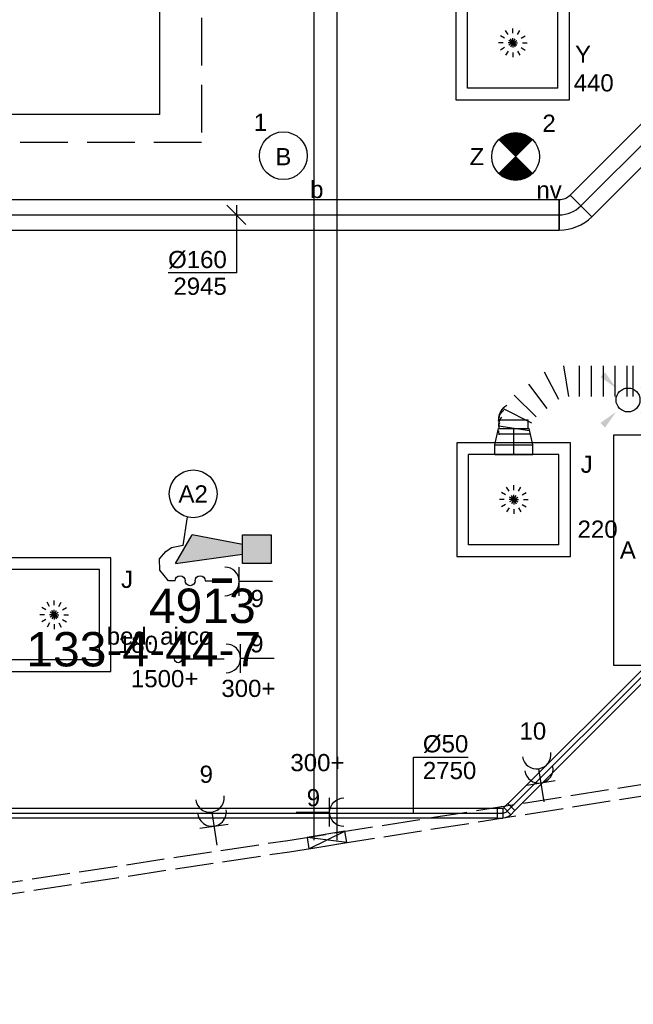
# Model space of a CAD drawing. Extents: x -257677 to 221252, y -185516 to 120782.
# Tile 115 of 171: x -29445 to -26233, y -54743 to -49589. Entities that reach past the tile are written whole.
import ezdxf
from ezdxf.enums import TextEntityAlignment as Align
from ezdxf.lldxf.tags import DXFTag

# ---------------------------------------------------------------- set-up
doc = ezdxf.new("R2010")
doc.units = 0
doc.header["$LTSCALE"] = 50
for name, pattern in [('2322140', [45, 40, -5]), ('2322203', [45, 5, -2, 5, -2, 5, -2, 5, -2, 5, -2, 5, -5]), ('AUSGEZOGEN', [0]), ('E_GOOT3', [5, 4, -1]), ('STREEPJES', [0.1, 0.05, -0.05])]:
    doc.linetypes.add(name, pattern=pattern)
doc.layers.get('0').update_dxf_attribs({"linetype": 'CONTINUOUS'})
for name, color, linetype in [('brandmeld serienummer', 2, 'CONTINUOUS'), ('brandmeldserienummers', 1, 'CONTINUOUS'), ('EL6131--', 2, 'CONTINUOUS'), ('EL6131--_LB', 2, 'CONTINUOUS'), ('EL6131--_WG', 2, 'CONTINUOUS'), ('EL6222--', 3, 'CONTINUOUS'), ('EL6311--', 3, 'CONTINUOUS'), ('EL6350--', 3, 'CONTINUOUS'), ('EL6511--', 3, 'CONTINUOUS'), ('EM6131--', 1, 'CONTINUOUS'), ('WL524---_D', 153, 'CONTINUOUS'), ('WL524---_HARTLIJN', 8, 'CONTINUOUS'), ('WL5448--', 4, 'CONTINUOUS'), ('WL570---_RETOUR', 112, 'CONTINUOUS'), ('WL570---_RETOUR_RST', 2, 'CONTINUOUS'), ('WL570---_RETOUR_RST_HL', 1, 'CONTINUOUS'), ('WL570---_TOEVOER', 3, 'CONTINUOUS'), ('WL570---_TOEVOER_HL', 8, 'CONTINUOUS'), ('WL570---_TOEVOER_RST', 2, 'CONTINUOUS'), ('WL570---_TOEVOER_RST_HL', 1, 'CONTINUOUS'), ('WM524---', 1, 'CONTINUOUS'), ('WM570---_RETOUR_RST_PR', 1, 'CONTINUOUS'), ('WM570---_TOEVOER', 1, 'CONTINUOUS'), ('WM570---_TOEVOER_PR', 1, 'CONTINUOUS'), ('WM570---_TOEVOER_RST_PR', 1, 'CONTINUOUS')]:
    doc.layers.add(name, color=color, linetype=linetype)
doc.styles.add('BURO-018', font='ARIAL.TTF', dxfattribs={"height": 63})
tags = doc.linetypes.add('CENTER2', pattern=[28.575, 19.05, -3.175, 3.175, -3.175]).pattern_tags.tags
tags[10:11] = [DXFTag(74, 4), DXFTag(75, 0), DXFTag(340, '0'), DXFTag(46, 1.0), DXFTag(50, 0.0), DXFTag(44, 0.0), DXFTag(45, 0.0)]
tags[8:9] = [DXFTag(74, 4), DXFTag(75, 0), DXFTag(340, '0'), DXFTag(46, 1.0), DXFTag(50, 0.0), DXFTag(44, 0.0), DXFTag(45, 0.0)]
tags[6:7] = [DXFTag(74, 4), DXFTag(75, 0), DXFTag(340, '0'), DXFTag(46, 1.0), DXFTag(50, 0.0), DXFTag(44, 0.0), DXFTag(45, 0.0)]
tags[4:5] = [DXFTag(74, 4), DXFTag(75, 0), DXFTag(340, '0'), DXFTag(46, 1.0), DXFTag(50, 0.0), DXFTag(44, 0.0), DXFTag(45, 0.0)]

# ---------------------------------------------------------------- blocks, each defined once
blk = doc.blocks.new('1115B3')
at = {"color": 0, "linetype": 'Continuous'}
blk.add_circle((0, 3.5), 2.5, dxfattribs=at)
at = {"color": 0, "linetype": 'Continuous', "style": 'BURO-018'}
for tag, p in [('E_GKAST', (0, 11.5)), ('E_GROEP', (0, 8.5)), ('E_SGROEP', (4.5, 8.5)), ('E_ARMCODE', (0, 3.5)), ('E_SLET', (4.5, 2.5))]:
    blk.add_attdef(tag, text='', height=1.8, dxfattribs=at).set_placement(p, align=Align.MIDDLE)
blk = doc.blocks.new('E001611207146')
at = {"color": 0}
for p, q in [((-12.07, -1.46), (-12.07, 1.46)), ((-12.07, 1.46), (12.07, 1.46)), ((12.07, 1.46), (12.07, -1.46)), ((12.07, -1.46), (-12.07, -1.46))]:
    blk.add_line(p, q, dxfattribs=at)
at = {"color": 0, "linetype": 'Continuous', "style": 'BURO-018'}
for tag, p in [('E_GKAST', (0, 8)), ('E_GROEP', (0, 5)), ('E_SGROEP', (4.5, 5)), ('E_ARMCODE', (0, 0)), ('E_SLET', (4.5, -3))]:
    blk.add_attdef(tag, text='', height=1.8, dxfattribs=at).set_placement(p, align=Align.MIDDLE)
blk = doc.blocks.new('E00411')
at = {"color": 0, "linetype": 'Continuous'}
blk.add_circle((0, 0), 1.25, dxfattribs=at)
for points in [[(-2.89, 2.4), (-2.4, 2.89), (-1.24, 1.24)], [(2.4, 2.89), (2.89, 2.4), (1.24, 1.24)], [(-2.4, -2.89), (-2.89, -2.4), (-1.24, -1.24)], [(2.89, -2.4), (2.4, -2.89), (1.24, -1.24)]]:
    blk.add_solid(points, dxfattribs=at)
at = {"color": 0, "linetype": 'Continuous', "style": 'BURO-018'}
for tag, p in [('E_SLET1', (0, 4.64)), ('E_GROEP', (0, 0)), ('E_GKAST', (0, 0))]:
    blk.add_attdef(tag, text='', height=1.8, dxfattribs=at).set_placement(p, align=Align.MIDDLE)
at = {"color": 0, "linetype": 'Continuous', "style": 'BURO-018', "flags": 1}
for tag in ['E_MATCODE', 'E_SGROEP']:
    blk.add_attdef(tag, text='', height=1.8, dxfattribs=at).set_placement((0, 0), align=Align.MIDDLE)
blk = doc.blocks.new('E00018')
at = {"color": 0, "linetype": 'Continuous'}
for p, q in [((-1.77, -1.77), (1.77, 1.77)), ((1.77, -1.77), (-1.77, 1.77))]:
    blk.add_line(p, q, dxfattribs=at)
at = {"color": 0, "linetype": 'Continuous', "const_width": 2.5}
for points in [[(-0.88, 0.88, -0.198912), (0, 1.25, -0.198912), (0.88, 0.88, -1)], [(-0.88, -0.88, 0.198912), (0, -1.25, 0.198912), (0.88, -0.88, 1)]]:
    blk.add_lwpolyline(points, format="xyb", dxfattribs=at)
blk = doc.blocks.new('1115B3A-NO1')
at = {"color": 0, "linetype": 'Continuous'}
blk.add_circle((0, 0), 2.5, dxfattribs=at)
at = {"color": 0, "zscale": 50}
blk.add_blockref('E00018', (0, 0), dxfattribs=at)
at = {"color": 0, "linetype": 'Continuous', "style": 'BURO-018'}
for tag, p in [('E_GKAST', (0, 8)), ('E_GROEP', (0, 5)), ('E_SGROEP', (4.5, 5)), ('E_ARMCODE', (0, 0)), ('E_SLET', (4.5, -1))]:
    blk.add_attdef(tag, text='', height=1.8, dxfattribs=at).set_placement(p, align=Align.MIDDLE)
blk = doc.blocks.new('*U735')
at = {"color": 0, "ltscale": 10}
for p, q in [((0, 60, -2730), (6069.9, 60, -2730)), ((0, -60, -2730), (6069.9, -60, -2730))]:
    blk.add_line(p, q, dxfattribs=at)
at = {"layer": 'EM6131--', "color": 1, "style": 'BURO-018'}
blk.add_attdef('POSNR', text='', height=90, dxfattribs=at).set_placement((0, 0), align=Align.MIDDLE)
blk = doc.blocks.new('111304A')
at = {"color": 0, "linetype": 'Continuous'}
for p, q in [((0, 1), (0, 4.5)), ((-1.5, 3), (1.5, 3))]:
    blk.add_line(p, q, dxfattribs=at)
for centre in [(0, 6), (0, 4.5)]:
    blk.add_arc(centre, 1.5, 180, 0, dxfattribs=at)
at = {"color": 0, "linetype": 'Continuous', "style": 'BURO-018'}
for tag, p in [('E_GKAST', (0, 11.5)), ('E_GROEP', (0, 8.5)), ('E_SGROEP', (4.5, 8.5))]:
    blk.add_attdef(tag, text='', height=1.8, dxfattribs=at).set_placement(p, align=Align.MIDDLE)
at = {"color": 0, "linetype": 'Continuous', "style": 'BURO-018', "flags": 1}
for tag, p in [('E_VERMCODE', (13, 8.5)), ('E_MATCODE', (0, 0))]:
    blk.add_attdef(tag, text='', height=1.8, dxfattribs=at).set_placement(p, align=Align.MIDDLE)
blk = doc.blocks.new('E00112')
at = {"color": 0, "linetype": 'Continuous'}
for p, q in [((0, 1), (-1, 1)), ((-1, 1), (-1, 0)), ((-1, 0), (0, 1)), ((-1, 1), (0, 0)), ((0, 0), (0, 1)), ((-1, 0), (0, 0))]:
    blk.add_line(p, q, dxfattribs=at)
blk = doc.blocks.new('111304')
at = {"color": 0, "linetype": 'Continuous'}
for p, q in [((-1.5, 4.5), (1.5, 4.5)), ((0, 1), (0, 4.5))]:
    blk.add_line(p, q, dxfattribs=at)
blk.add_arc((0, 6), 1.5, 180, 0, dxfattribs=at)
at = {"color": 0, "linetype": 'Continuous', "style": 'BURO-018'}
for tag, p in [('E_GKAST', (0, 11.5)), ('E_GROEP', (0, 8.5)), ('E_SGROEP', (4.5, 8.5))]:
    blk.add_attdef(tag, text='', height=1.8, dxfattribs=at).set_placement(p, align=Align.MIDDLE)
at = {"color": 0, "linetype": 'Continuous', "style": 'BURO-018', "flags": 1}
for tag, p in [('E_VERMCODE', (13, 8.5)), ('E_MATCODE', (0, 0))]:
    blk.add_attdef(tag, text='', height=1.8, dxfattribs=at).set_placement(p, align=Align.MIDDLE)
blk = doc.blocks.new('*U795')
at = {"color": 0, "ltscale": 10}
for p, q in [((297.5, 297.5, -2757.5), (-297.5, 297.5, -2757.5)), ((-297.5, 297.5, -2757.5), (-297.5, -297.5, -2757.5)), ((297.5, -297.5, -2757.5), (297.5, 297.5, -2757.5)), ((236.5, 236.5, -2757.5), (-236.5, 236.5, -2757.5)), ((-236.5, -236.5, -2757.5), (-236.5, 236.5, -2757.5)), ((236.5, -236.5, -2757.5), (236.5, 236.5, -2757.5)), ((236.5, -236.5, -2757.5), (-236.5, -236.5, -2757.5)), ((-297.5, -297.5, -2757.5), (297.5, -297.5, -2757.5))]:
    blk.add_line(p, q, dxfattribs=at)
at = {"color": 8, "linetype": 'STREEPJES', "ltscale": 10}
for q in [(-50, 86.6, -2757.5), (0, 100, -2757.5), (50, 86.6, -2757.5), (-100, 0, -2757.5), (-86.6, 50, -2757.5), (-86.6, -50, -2757.5), (-50, -86.6, -2757.5), (86.6, 50, -2757.5), (0, -100, -2757.5), (50, -86.6, -2757.5), (86.6, -50, -2757.5), (100, 0, -2757.5)]:
    blk.add_line((0, 0, -2757.5), q, dxfattribs=at)
at = {"layer": 'WL570---_TOEVOER_RST_HL', "linetype": 'CENTER2'}
blk.add_circle((0, 0, -2757.5), 0.075, dxfattribs=at)
at = {"layer": 'WL570---_TOEVOER_RST', "color": 1, "style": 'BURO-018'}
for tag in ['MC', 'Q']:
    blk.add_attdef(tag, text='', height=90, dxfattribs=at).set_placement((0, 0), align=Align.MIDDLE)
at = {"layer": 'WM570---_TOEVOER_RST_PR', "color": 1, "style": 'BURO-018'}
blk.add_attdef('POSNR', text='', height=90, dxfattribs=at).set_placement((0, 0), align=Align.MIDDLE)
blk = doc.blocks.new('*U796')
at = {"color": 0, "ltscale": 10}
for p, q in [((297.5, 297.5, -2757.5), (-297.5, 297.5, -2757.5)), ((-297.5, 297.5, -2757.5), (-297.5, -297.5, -2757.5)), ((297.5, -297.5, -2757.5), (297.5, 297.5, -2757.5)), ((236.5, 236.5, -2757.5), (-236.5, 236.5, -2757.5)), ((-236.5, -236.5, -2757.5), (-236.5, 236.5, -2757.5)), ((236.5, -236.5, -2757.5), (236.5, 236.5, -2757.5)), ((236.5, -236.5, -2757.5), (-236.5, -236.5, -2757.5)), ((-297.5, -297.5, -2757.5), (297.5, -297.5, -2757.5))]:
    blk.add_line(p, q, dxfattribs=at)
at = {"color": 8, "linetype": 'STREEPJES', "ltscale": 10}
for q in [(-50, 86.6, -2757.5), (0, 100, -2757.5), (50, 86.6, -2757.5), (-100, 0, -2757.5), (-86.6, 50, -2757.5), (-86.6, -50, -2757.5), (-50, -86.6, -2757.5), (86.6, 50, -2757.5), (0, -100, -2757.5), (50, -86.6, -2757.5), (86.6, -50, -2757.5), (100, 0, -2757.5)]:
    blk.add_line((0, 0, -2757.5), q, dxfattribs=at)
at = {"layer": 'WL570---_RETOUR_RST_HL', "linetype": 'CENTER2'}
blk.add_circle((0, 0, -2757.5), 0.075, dxfattribs=at)
at = {"layer": 'WL570---_RETOUR_RST', "color": 1, "style": 'BURO-018'}
for tag in ['MC', 'Q']:
    blk.add_attdef(tag, text='', height=90, dxfattribs=at).set_placement((0, 0), align=Align.MIDDLE)
at = {"layer": 'WM570---_RETOUR_RST_PR', "color": 1, "style": 'BURO-018'}
blk.add_attdef('POSNR', text='', height=90, dxfattribs=at).set_placement((0, 0), align=Align.MIDDLE)
blk = doc.blocks.new('*U848')
at = {"color": 0, "ltscale": 10}
for p, q in [((0, 80, -2945), (721.2, 80, -2945)), ((0, -80, -2945), (0, 80, -2945)), ((721.2, 80, -2945), (721.2, -80, -2945)), ((0, -80, -2945), (721.2, -80, -2945))]:
    blk.add_line(p, q, dxfattribs=at)
at = {"layer": 'WL570---_TOEVOER_HL', "linetype": 'CENTER2'}
blk.add_line((0, 0, -2945), (721.2, 0, -2945), dxfattribs=at)
at = {"layer": 'WM570---_TOEVOER_PR', "color": 1, "style": 'BURO-018'}
blk.add_attdef('POSNR', text='', height=90, dxfattribs=at).set_placement((0, 0), align=Align.MIDDLE)
blk = doc.blocks.new('*U849')
at = {"color": 0, "ltscale": 10}
for p, q in [((-9.7, 103.4, -2945), (103.4, -9.7, -2945)), ((-66.3, -80, -2945), (-66.3, 80, -2945))]:
    blk.add_line(p, q, dxfattribs=at)
for radius in [80.1, 240.1]:
    blk.add_arc((-66.3, 160.1, -2945), radius, 270, 315, dxfattribs=at)
at = {"layer": 'WL570---_TOEVOER_HL', "linetype": 'CENTER2'}
blk.add_arc((-66.3, 160.1, -2945), 160.1, 270, 315, dxfattribs=at)
at = {"layer": 'WM570---_TOEVOER_PR', "color": 1, "style": 'BURO-018'}
blk.add_attdef('POSNR', text='', height=90, dxfattribs=at).set_placement((0, 0), align=Align.MIDDLE)
blk = doc.blocks.new('*U888')
at = {"color": 0, "ltscale": 10}
for p, q in [((-49.5, 100, -2780), (0, 100, -2780)), ((-49.5, 100, -2780), (-49.5, -100, -2780)), ((0, 100, -2780), (85.2, 80, -2780)), ((0, 100, -2780), (0, -100, -2780)), ((0, 100, -2780), (0, -100, -2780)), ((0, 100, -2780), (0, -100, -2780)), ((85.2, 80, -2780), (85.2, -80, -2780)), ((85.2, 80, -2780), (85.2, -80, -2780)), ((85.2, 76, -2780), (131.9, 76, -2780)), ((131.9, 76, -2780), (131.9, -76, -2780)), ((131.9, 76, -2780), (131.9, -76, -2780)), ((-49.5, -100, -2780), (0, -100, -2780)), ((0, -100, -2780), (85.2, -80, -2780)), ((85.2, -76, -2780), (131.9, -76, -2780))]:
    blk.add_line(p, q, dxfattribs=at)
at = {"layer": 'WL570---_TOEVOER_RST_HL', "linetype": 'CENTER2'}
for p, q in [((-49.5, 0, -2780), (0, 0, -2780)), ((0, 0, -2780), (85.2, 0, -2780))]:
    blk.add_line(p, q, dxfattribs=at)
blk.add_circle((85.2, 0, -2780), 0.075, dxfattribs=at)
at = {"layer": 'WM570---_TOEVOER_RST_PR', "color": 1, "style": 'BURO-018'}
blk.add_attdef('POSNR', text='', height=90, dxfattribs=at).set_placement((0, 0), align=Align.MIDDLE)
blk = doc.blocks.new('*U890')
at = {"color": 0, "ltscale": 10}
for p, q in [((543.8, 277.8, -2960), (703.8, 277.8, -2960)), ((531.5, 219.1, -2960), (676.5, 146.9, -2960)), ((703.8, 232.7, -2960), (543.8, 257.6, -2960)), ((704.7, 248.2, -2960), (705.7, 248.2, -2960)), ((624.3, 73.4, -2960), (508.2, 186.2, -2960)), ((451, 143.1, -2960), (547.3, 15.3, -2960)), ((0, 80, -2960), (0, -80, -2960)), ((31.4, 80, -2960), (31.4, -80, -2960)), ((94.1, 80, -2960), (94.1, -80, -2960)), ((156.9, 80, -2960), (156.9, -80, -2960)), ((219.6, 80, -2960), (219.6, -80, -2960)), ((282.3, 80, -2960), (282.3, -80, -2960)), ((365.8, -80, -2960), (339.8, 80, -2960)), ((389.2, 96.5, -2960), (464.6, -46.9, -2960))]:
    blk.add_line(p, q, dxfattribs=at)
blk.add_arc((625.6, 198.2, -2960), 80, 297.4704, 5.7079, dxfattribs=at)
for centre, major_axis, ratio, start_param, end_param in [((624, 277.8, -2960), (55.6, 57.6), 0.998514, 5.414361, 5.51627), ((624.9, 224.2, -2960), (-80, -1), 0.76536, 2.508287, 3.144338), ((624.6, 249.3, -2960), (80, 1), 0.76536, 6.129381, 6.28044), ((625.5, 198.2, -2960), (-55.6, -57.6), 0.998514, 1.252466, 2.374677)]:
    blk.add_ellipse(centre, major_axis=major_axis, ratio=ratio, start_param=start_param, end_param=end_param, dxfattribs=at)
at = {"color": 0, "ltscale": 10, "extrusion": (0, 0, -1)}
for centre, major_axis, ratio, start_param, end_param in [((624.3, 268, -2960), (-80, -2.1), 0.919587, 3.132741, 3.279879), ((625.1, 207.1, -2960), (80, 2.1), 0.919587, 0.008851, 0.870105), ((624.8, 236.2, -2960), (80, 0.7), 0.657497, 0, 0.402733)]:
    blk.add_ellipse(centre, major_axis=major_axis, ratio=ratio, start_param=start_param, end_param=end_param, dxfattribs=at)
at = {"layer": 'WM570---_TOEVOER_PR', "color": 1, "style": 'BURO-018'}
blk.add_attdef('POSNR', text='', height=90, dxfattribs=at).set_placement((0, 0), align=Align.MIDDLE)
blk = doc.blocks.new('*U1052')
at = {"color": 0, "ltscale": 10}
for p, q in [((0, 25, -2750), (6041.3, 25, -2750)), ((0, -25, -2750), (6041.3, -25, -2750))]:
    blk.add_line(p, q, dxfattribs=at)
at = {"layer": 'WL524---_HARTLIJN', "linetype": 'CENTER2'}
blk.add_line((0, 0, -2750), (6071.3, 0, -2750), dxfattribs=at)
at = {"layer": 'WL524---_D', "color": 1, "style": 'BURO-018'}
blk.add_attdef('POSNR', text='', height=90, dxfattribs=at).set_placement((0, 0), align=Align.MIDDLE)
blk = doc.blocks.new('*U1053')
at = {"color": 0, "ltscale": 10}
for p, q in [((30, 25, -2750), (3144.4, 25, -2750)), ((3144.4, 25, -2750), (3144.4, -25, -2750)), ((30, -25, -2750), (3144.4, -25, -2750))]:
    blk.add_line(p, q, dxfattribs=at)
at = {"layer": 'WL524---_HARTLIJN', "linetype": 'CENTER2'}
blk.add_line((0, 0, -2750), (3144.4, 0, -2750), dxfattribs=at)
at = {"layer": 'WL524---_D', "color": 1, "style": 'BURO-018'}
blk.add_attdef('POSNR', text='', height=90, dxfattribs=at).set_placement((0, 0), align=Align.MIDDLE)
blk = doc.blocks.new('*U1054')
at = {"color": 0, "ltscale": 10}
for p, q in [((-44, 26.2, -2750), (-14, 26.2, -2750)), ((-44, 26.2, -2750), (-44, -26.2, -2750)), ((-14, 26.2, -2750), (-12.8, 25, -2750)), ((-14, 26.2, -2750), (-14, -26.2, -2750)), ((-12.8, 25, -2750), (-8.7, 26.7, -2750)), ((12.6, 49.7, -2750), (-8.7, 28.5, -2750)), ((-8.7, 28.5, -2750), (-8.7, 26.7, -2750)), ((28.5, -8.7, -2750), (-8.7, 28.5, -2750)), ((49.7, 12.6, -2750), (12.6, 49.7, -2750)), ((49.7, 12.6, -2750), (28.5, -8.7, -2750)), ((-44, -26.2, -2750), (-14, -26.2, -2750)), ((-14, -26.2, -2750), (-12.8, -25, -2750)), ((28.5, -8.7, -2750), (26.7, -8.7, -2750))]:
    blk.add_line(p, q, dxfattribs=at)
blk.add_arc((-12.8, 30.8, -2750), 55.8, 270, 315, dxfattribs=at)
at = {"layer": 'WL524---_HARTLIJN', "linetype": 'CENTER2'}
for p, q in [((-14, 0, -2750), (-12.8, 0, -2750)), ((9.9, 9.9, -2750), (9, 9, -2750))]:
    blk.add_line(p, q, dxfattribs=at)
blk.add_arc((-12.8, 30.8, -2750), 30.8, 270, 315, dxfattribs=at)
at = {"layer": 'WL524---_D', "color": 1, "style": 'BURO-018'}
blk.add_attdef('POSNR', text='', height=90, dxfattribs=at).set_placement((0, 0), align=Align.MIDDLE)
blk = doc.blocks.new('*U1067')
at = {"layer": 'WM570---_TOEVOER', "color": 0, "ltscale": 10}
for p, q in [((50, -50), (-50, 50)), ((0, 50), (0, -303.8)), ((0, -303.8), (-357.6, -303.8))]:
    blk.add_line(p, q, dxfattribs=at)
at = {"layer": 'WM570---_TOEVOER', "color": 0, "style": 'BURO-018'}
for s, p in [('%%c160', (-357.6, -278.8)), ('2945', (-329.7, -418.8))]:
    blk.add_text(s, height=90, dxfattribs=at).set_placement(p)
blk = doc.blocks.new('*U1142')
at = {"color": 0, "ltscale": 10}
for p, q in [((0, 80, -2945), (6316.3, 80, -2945)), ((6316.3, 80, -2945), (6316.3, -80, -2945)), ((0, -80, -2945), (6316.3, -80, -2945))]:
    blk.add_line(p, q, dxfattribs=at)
at = {"layer": 'WL570---_TOEVOER_HL', "linetype": 'CENTER2'}
blk.add_line((0, 0, -2945), (6316.3, 0, -2945), dxfattribs=at)
at = {"layer": 'WM570---_TOEVOER_PR', "color": 1, "style": 'BURO-018'}
blk.add_attdef('POSNR', text='', height=90, dxfattribs=at).set_placement((0, 0), align=Align.MIDDLE)
blk = doc.blocks.new('1115B3A')
at = {"color": 0, "linetype": 'Continuous'}
blk.add_circle((0, 0), 2.5, dxfattribs=at)
at = {"color": 0, "linetype": 'Continuous', "style": 'BURO-018'}
for tag, p in [('E_GKAST', (0, 8)), ('E_GROEP', (0, 5)), ('E_SGROEP', (4.5, 5)), ('E_ARMCODE', (0, 0)), ('E_SLET', (4.5, -1))]:
    blk.add_attdef(tag, text='', height=1.8, dxfattribs=at).set_placement(p, align=Align.MIDDLE)
blk = doc.blocks.new('0303A9')
at = {"color": 0, "linetype": 'Continuous'}
for p, q in [((0, 9.5), (0, 10.5)), ((0, 5), (0, 1))]:
    blk.add_line(p, q, dxfattribs=at)
at = {"color": 0, "linetype": 'Continuous', "const_width": 0.7}
blk.add_lwpolyline([(0, 4), (0, 1)], dxfattribs=at)
at = {"color": 0, "linetype": 'Continuous'}
for centre, start, end in [((0, 8.75), 90, 270), ((0, 7.25), 270, 90), ((0, 5.75), 90, 270)]:
    blk.add_arc(centre, 0.75, start, end, dxfattribs=at)
at = {"color": 0, "linetype": 'Continuous', "style": 'BURO-018', "flags": 1}
blk.add_attdef('E_MATCODE', text='', height=1.8, dxfattribs=at).set_placement((0, 0), align=Align.MIDDLE)
blk = doc.blocks.new('E00028')
at = {"color": 0, "linetype": 'Continuous'}
for p, q in [((1.5, 11), (-1.5, 9.27)), ((1.5, 11), (0.5, 4)), ((-0.5, 4), (-1.5, 9.27)), ((-1.5, 4), (-1.5, 1)), ((1.5, 4), (-1.5, 4)), ((1.5, 1), (1.5, 4)), ((-1.5, 1), (1.5, 1))]:
    blk.add_line(p, q, dxfattribs=at)
for points in [[(-1.5, 9.27), (1.5, 11), (-0.5, 4), (0.5, 4)], [(-1.5, 4), (1.5, 4), (-1.5, 1), (1.5, 1)]]:
    blk.add_solid(points, dxfattribs=at)
at = {"color": 0, "linetype": 'Continuous', "style": 'BURO-018'}
blk.add_attdef('E_TEXT1', text='', height=1.8, dxfattribs=at).set_placement((0, 13.5), align=Align.MIDDLE)
at = {"color": 0, "linetype": 'Continuous', "style": 'BURO-018', "flags": 1}
blk.add_attdef('E_MATCODE', (0, 0), '', height=1.8, dxfattribs=at)

msp = doc.modelspace()

# ---------------------------------------------------------------- linework, layer by layer
at = {"layer": 'EL6131--_WG', "linetype": 'E_GOOT3'}
for p, q in [((-28042.04369, -53884.85179, 3000), (-24889.36236, -53386.32643, 3000)), ((-28032.83073, -53944.14025, 3000), (-24880.09939, -53445.60712, 3000)), ((-33335.71407, -54683.72901, 3000), (-28042.04369, -53884.85179, 3000)), ((-33326.71313, -54743.05003, 3000), (-28033.04274, -53944.17281, 3000))]:
    msp.add_line(p, q, dxfattribs=at)
at = {"layer": 'EL6311--'}
for p, q in [((-28589.26781, -52340.69247), (-28567.26993, -52191.5552)), ((-28680.45736, -52373.34871), (-28650.1833, -52351.34567)), ((-28650.1833, -52351.34567), (-28589.63433, -52340.34444)), ((-28713.484, -52411.85388), (-28680.45736, -52373.34871)), ((-28710.73185, -52469.61164), (-28713.484, -52411.85388)), ((-28666.58014, -52525.55603), (-28710.73185, -52469.61164))]:
    msp.add_line(p, q, dxfattribs=at)
at = {"layer": 'WL5448--', "linetype": '2322203'}
for p, q in [((-28492.47224, -48879.21867, 2900), (-28492.47224, -50231.11956, 2900)), ((-28492.47224, -50231.11956, 2900), (-31573.34482, -50231.11956, 2900))]:
    msp.add_line(p, q, dxfattribs=at)
at = {"layer": 'WL5448--', "linetype": '2322140'}
for p, q in [((-28713.1406, -48918.25989, 2900), (-28713.1406, -50084.90935, 2900)), ((-28713.1406, -50084.90935, 2900), (-31574.7445, -50084.90935, 2900))]:
    msp.add_line(p, q, dxfattribs=at)
at = {"layer": 'WL570---_RETOUR'}
msp.add_line((-28375.39606, -52935.85855), (-28596.68159, -52935.85855), dxfattribs=at)
msp.add_circle((-28615.85605, -52935.85855), 19.17445, dxfattribs=at)
at = {"layer": 'WM524---'}
for p, q in [((-27384.33077, -53449.1598, 2750), (-27096.68411, -53449.1598, 2750)), ((-27384.33077, -53745.73404, 2750), (-27384.33077, -53449.1598, 2750))]:
    msp.add_line(p, q, dxfattribs=at)

# ---------------------------------------------------------------- block references
at = {"layer": 'EL6131--', "rotation": 90}
msp.add_blockref('*U735', (-27843.54683, -53884.30346, 2730), dxfattribs=at)
at = {"layer": 'EL6131--_LB', "xscale": 60.00000000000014, "yscale": 199.9999999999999, "zscale": 60.00000000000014, "rotation": 99.30162771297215}
msp.add_blockref('E00112', (-27743.03526, -53837.22734), dxfattribs=at)
at = {"layer": 'EL6222--'}
ref = msp.add_blockref('111304', (-28071.27798, -52529.59424), dxfattribs=dict(at, xscale=50, yscale=50, zscale=50, rotation=90))
ref.add_attrib('E_GROEP', '9', dxfattribs={"layer": '0', "color": 1, "linetype": 'Continuous', "height": 90, "style": 'BURO-018'}).set_placement((-28201.48726, -52618.57753), align=Align.MIDDLE)
at = {"layer": 'EL6222--', "xscale": -35, "yscale": 35, "zscale": 35, "rotation": 90}
msp.add_blockref('0303A9', (-28299.08014, -52525.55603), dxfattribs=at)
at = {"layer": 'EL6222--'}
ref = msp.add_blockref('111304', (-28063.53808, -52932.30867), dxfattribs=dict(at, xscale=50, yscale=50, zscale=50, rotation=90))
ref.add_attrib('E_GROEP', '9', dxfattribs={"layer": '0', "color": 1, "linetype": 'Continuous', "height": 90, "style": 'BURO-018'}).set_placement((-28203.7567, -52855.73221), align=Align.MIDDLE)
ref = msp.add_blockref('111304A', (-26692.2417, -53732.15643), dxfattribs=dict(at, xscale=50, yscale=50, zscale=50, rotation=8.98556309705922))
ref.add_attrib('E_GROEP', '10', dxfattribs={"layer": '0', "color": 1, "linetype": 'Continuous', "height": 90, "style": 'BURO-018'}).set_placement((-26758.62058, -53312.37214), align=Align.MIDDLE)
ref = msp.add_blockref('111304A', (-28404.71753, -53958.86403), dxfattribs=dict(at, xscale=50, yscale=50, zscale=50, rotation=8.581811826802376))
ref.add_attrib('E_GROEP', '9', dxfattribs={"layer": '0', "color": 1, "linetype": 'Continuous', "height": 90, "style": 'BURO-018'}).set_placement((-28468.13666, -53538.62241), align=Align.MIDDLE)
ref = msp.add_blockref('111304', (-28047.70658, -53737.88549), dxfattribs=dict(at, xscale=-50, yscale=50, zscale=50, rotation=270))
ref.add_attrib('E_GROEP', '9', dxfattribs={"layer": '0', "color": 1, "linetype": 'Continuous', "height": 90, "style": 'BURO-018'}).set_placement((-27907.48795, -53661.30902), align=Align.MIDDLE)
at = {"layer": 'EL6311--', "linetype": 'AUSGEZOGEN'}
ref = msp.add_blockref('1115B3', (-28064.80835, -50475.7827), dxfattribs=dict(at, xscale=50, yscale=50, zscale=50))
ref.add_attrib('E_ARMCODE', 'B', dxfattribs={"layer": '0', "color": 1, "linetype": 'Continuous', "height": 90, "style": 'BURO-018'}).set_placement((-28064.80835, -50305.78269), align=Align.MIDDLE)
ref.add_attrib('E_SLET', 'b', dxfattribs={"layer": '0', "color": 1, "linetype": 'Continuous', "height": 90, "style": 'BURO-018'}).set_placement((-27889.80835, -50475.7827), align=Align.MIDDLE)
ref.add_attrib('E_GROEP', '1', dxfattribs={"layer": '0', "color": 1, "linetype": 'Continuous', "height": 90, "style": 'BURO-018'}).set_placement((-28184.6233, -50125.7827), align=Align.MIDDLE)
ref = msp.add_blockref('E00411', (-26260.51326, -51579.53515), dxfattribs=dict(at, xscale=50, yscale=50, zscale=50))
ref.add_attrib('E_SLET1', 's', dxfattribs={"layer": '0', "color": 1, "linetype": 'Continuous', "height": 90, "style": 'BURO-018'}).set_placement((-26035.51326, -51479.53515), align=Align.MIDDLE)
at = {"layer": 'EL6311--'}
ref = msp.add_blockref('E001611207146', (-26261.41501, -52365.19864), dxfattribs=dict(at, xscale=50, yscale=50, zscale=50, rotation=270))
ref.add_attrib('E_ARMCODE', 'A', dxfattribs={"layer": '0', "color": 1, "linetype": 'Continuous', "height": 90, "style": 'BURO-018'}).set_placement((-26261.41501, -52365.19864), align=Align.MIDDLE)
ref.add_attrib('E_SLET', 's', dxfattribs={"layer": '0', "color": 1, "linetype": 'Continuous', "height": 90, "style": 'BURO-018'}).set_placement((-26031.93672, -52828.57584), align=Align.MIDDLE)
ref.add_attrib('E_GROEP', '4', dxfattribs={"layer": '0', "color": 1, "linetype": 'Continuous', "height": 90, "style": 'BURO-018'}).set_placement((-26112.60887, -52829.11356), align=Align.MIDDLE)
ref = msp.add_blockref('1115B3A', (-28537.00589, -52070.71415), dxfattribs=dict(at, xscale=49.99999999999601, yscale=50.00000000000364, zscale=50, rotation=181.9948371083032))
ref.add_attrib('E_ARMCODE', 'A2', dxfattribs={"layer": '0', "color": 1, "linetype": 'Continuous', "height": 90, "style": 'BURO-018'}).set_placement((-28537.00589, -52070.71415), align=Align.MIDDLE)
at = {"layer": 'EL6350--'}
ref = msp.add_blockref('1115B3A-NO1', (-26848.77919, -50305.2783), dxfattribs=dict(at, xscale=50, yscale=50, zscale=50))
ref.add_attrib('E_ARMCODE', 'Z', dxfattribs={"layer": '0', "color": 1, "linetype": 'Continuous', "height": 90, "style": 'BURO-018'}).set_placement((-27051.55752, -50305.2783), align=Align.MIDDLE)
ref.add_attrib('E_SLET', 'nv', dxfattribs={"layer": '0', "color": 1, "linetype": 'Continuous', "height": 90, "style": 'BURO-018'}).set_placement((-26673.77919, -50480.2783), align=Align.MIDDLE)
ref.add_attrib('E_GROEP', '2', dxfattribs={"layer": '0', "color": 1, "linetype": 'Continuous', "height": 90, "style": 'BURO-018'}).set_placement((-26673.77919, -50130.2783), align=Align.MIDDLE)
at = {"layer": 'EL6511--', "xscale": -50.00000000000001, "yscale": 50.00000000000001, "zscale": 50.00000000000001, "rotation": 90.00004168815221}
msp.add_blockref('E00028', (-28078.95257, -52361.11897), dxfattribs=at)
at = {"layer": 'WL524---_D', "rotation": 45.00000000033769}
msp.add_blockref('*U1053', (-26892.48827, -53731.84659, 2750), dxfattribs=at)
at = {"layer": 'WL524---_D'}
for name, p in [('*U1054', (-26902.38777, -53741.74608, 2750)), ('*U1052', (-32987.71741, -53741.74608, 2750))]:
    msp.add_blockref(name, p, dxfattribs=at)
at = {"layer": 'WL570---_RETOUR_RST'}
ref = msp.add_blockref('*U796', (-26863.61395, -49710.05479, 2757.5), dxfattribs=at)
ref.add_attrib('Q', '440', dxfattribs={"color": 1, "height": 90, "style": 'BURO-018'}).set_placement((-26440.33529, -49919.52644), align=Align.MIDDLE)
ref.add_attrib('MC', 'Y', dxfattribs={"color": 1, "height": 90, "style": 'BURO-018'}).set_placement((-26496.02762, -49769.41254), align=Align.MIDDLE)
at = {"layer": 'WL570---_TOEVOER'}
for name, p, rotation in [('*U848', (-26507.23722, -50563.49102, 2945), 45), ('*U890', (-26232.83502, -51481.44025, 2960), 180)]:
    msp.add_blockref(name, p, dxfattribs=dict(at, rotation=rotation))
for name, p in [('*U849', (-26554.1184, -50610.3722, 2945)), ('*U1142', (-32936.68495, -50610.3722, 2945))]:
    msp.add_blockref(name, p, dxfattribs=at)
at = {"layer": 'WL570---_TOEVOER_RST', "rotation": 90}
msp.add_blockref('*U888', (-26858.51106, -51814.85238, 2780), dxfattribs=at)
at = {"layer": 'WL570---_TOEVOER_RST'}
ref = msp.add_blockref('*U795', (-26858.51106, -52100.85238, 2757.5), dxfattribs=at)
ref.add_attrib('Q', '220', dxfattribs={"color": 1, "height": 90, "style": 'BURO-018'}).set_placement((-26419.68363, -52255.75599), align=Align.MIDDLE)
ref.add_attrib('MC', 'J', dxfattribs={"color": 1, "height": 90, "style": 'BURO-018'}).set_placement((-26476.95941, -51916.41042), align=Align.MIDDLE)
ref = msp.add_blockref('*U795', (-29264.59582, -52703.5788, 2757.5), dxfattribs=at)
ref.add_attrib('Q', '180', dxfattribs={"color": 1, "height": 90, "style": 'BURO-018'}).set_placement((-28825.76838, -52858.48241), align=Align.MIDDLE)
ref.add_attrib('MC', 'J', dxfattribs={"color": 1, "height": 90, "style": 'BURO-018'}).set_placement((-28883.04416, -52519.13684), align=Align.MIDDLE)
at = {"layer": 'WM570---_TOEVOER'}
msp.add_blockref('*U1067', (-28310.72258, -50610.3722, 2945), dxfattribs=at)

# ---------------------------------------------------------------- texts
at = {"layer": 'brandmeld serienummer', "color": 1, "style": 'BURO-018'}
msp.add_text('4913', height=180, dxfattribs=at).set_placement((-28768.87297, -52746.85918))
at = {"layer": 'brandmeldserienummers', "color": 1, "style": 'BURO-018'}
msp.add_text('133-4-44-7', height=180, dxfattribs=at).set_placement((-29410.67835, -52974.30408))
at = {"layer": 'EL6222--', "color": 1, "style": 'BURO-018'}
for p in [(-28389.27423, -53134.18465), (-28027.86333, -53522.77602)]:
    msp.add_text('300+', height=90, dxfattribs=at).set_placement(p)
at = {"layer": 'WL570---_RETOUR', "style": 'BURO-018'}
for s, p in [('bed. airco', (-28989.5248, -52860.52209)), ('1500+', (-28862.84742, -53083.36353))]:
    msp.add_text(s, height=90, dxfattribs=at).set_placement(p)
at = {"layer": 'WM524---', "style": 'BURO-018'}
for s, p in [('%%c50', (-27334.33077, -53424.1598, 2750)), ('2750', (-27334.33077, -53564.1598, 2750))]:
    msp.add_text(s, height=90, dxfattribs=at).set_placement(p)

doc.saveas('drawing.dxf')
